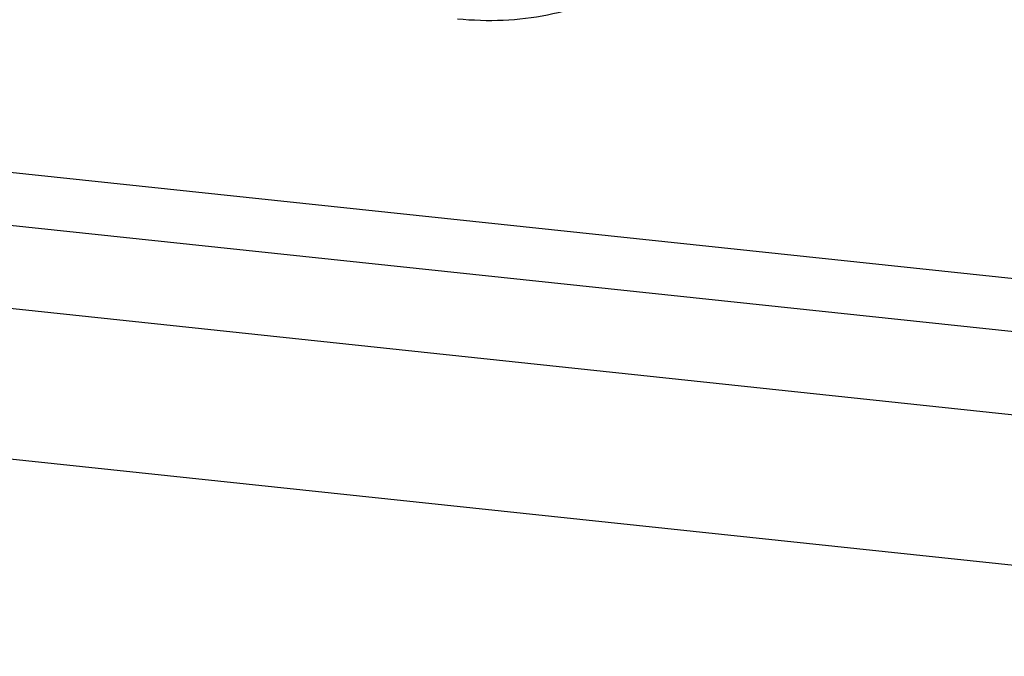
# Model space of a CAD drawing. Header units: millimetres. Extents: x -6552 to -4132, y 482 to 1483.
# Tile 35 of 80: x -5859 to -5816, y 948 to 976. Entities that reach past the tile are written whole.
import ezdxf

# ---------------------------------------------------------------- set-up
doc = ezdxf.new("R2010")
doc.units = ezdxf.units.MM
doc.header["$LTSCALE"] = 16.335
doc.layers.get('0').update_dxf_attribs({"linetype": 'CONTINUOUS'})
doc.layers.add('02___PRT_ALL_AXES', color=7, linetype='CONTINUOUS')

msp = doc.modelspace()

# ---------------------------------------------------------------- linework, layer by layer
at = {"color": 7, "linetype": 'Continuous'}
for p, q in [((-5771.398, 959.655), (-5973.724, 981.087)), ((-5772.645, 957.489), (-5974.972, 978.92))]:
    msp.add_line(p, q, dxfattribs=at)
msp.add_open_spline([(-5832.132, 977.053), (-5832.664, 976.744), (-5833.798, 976.211), (-5835.626, 975.695), (-5837.556, 975.466), (-5838.867, 975.506), (-5839.524, 975.573)], degree=3, knots=[0, 0, 0, 0, 0.241145, 0.488148, 0.741223, 1, 1, 1, 1], dxfattribs=at)
at = {"layer": '02___PRT_ALL_AXES', "color": 7, "linetype": 'Continuous'}
for p, q in [((-5774.604, 954.086), (-5976.93, 975.517)), ((-5980.463, 969.379), (-5778.137, 947.948))]:
    msp.add_line(p, q, dxfattribs=at)

doc.saveas('drawing.dxf')
